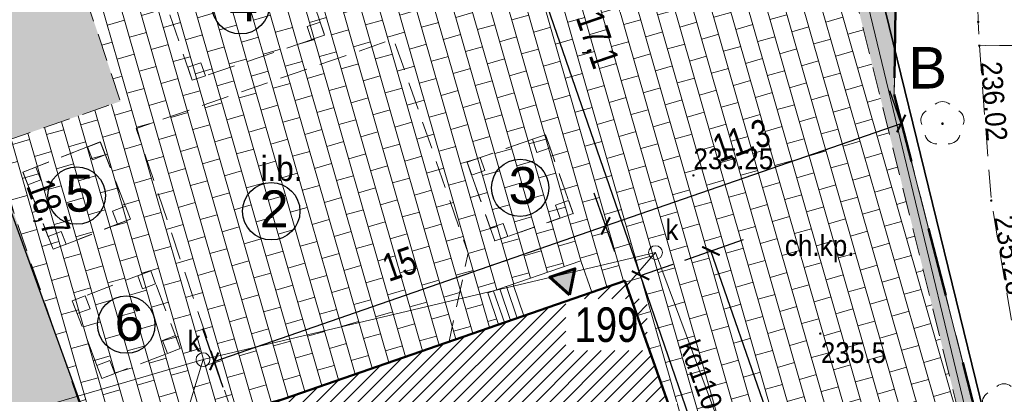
# Model space of a CAD drawing. Header units: metres. Extents: x 7529105 to 7529424, y 5515588 to 5515908.
# Tile 14 of 18: x 7529181 to 7529216, y 5515728 to 5515741. Entities that reach past the tile are written whole.
import ezdxf
from ezdxf.enums import TextEntityAlignment as Align

# ---------------------------------------------------------------- set-up
doc = ezdxf.new("R2010")
doc.units = ezdxf.units.M
doc.header["$MEASUREMENT"] = 0
for name, pattern in [('0.5_0.5', [1, 0.5, -0.5]), ('1', [0]), ('218-500', [1, 0.5, -0.5]), ('219-500', [0]), ('ACAD_ISO02W100', [15, 12, -3]), ('ib10_500', [1, 0.5, -0.5]), ('mz1.0_0.5', [1.5, 1, -0.5])]:
    doc.linetypes.add(name, pattern=pattern)
doc.layers.get('0').update_dxf_attribs({"color": 250, "linetype": 'CONTINUOUS', "lineweight": 5})
doc.layers.get('Defpoints').update_dxf_attribs({"linetype": 'CONTINUOUS'})
doc.layers.get('Defpoints').transparency = 0.5
doc.layers.add('-RAMKI', color=250, linetype='CONTINUOUS')
doc.layers.add('ogrodzenie trwałe (linia)', color=7, linetype='CONTINUOUS')
for name, color, linetype, lineweight in [('000_WYMIARY', 254, '1', 9), ('K-HATCH', 8, 'CONTINUOUS', 5), ('Zieleń', 82, 'CONTINUOUS', 15)]:
    doc.layers.add(name, color=color, linetype=linetype, lineweight=lineweight)
doc.layers.add('0Z_GRANICA OPRACOWANIA', color=7, linetype='ACAD_ISO02W100', lineweight=50, true_color=0xff7f7f)
for name, color, linetype, transparency in [('218-Granica użytku', 7, 'CONTINUOUS', 0.5), ('219-Linia granicy', 7, 'CONTINUOUS', 0.5), ('312-Budynek (powierzchnia)', 7, 'CONTINUOUS', 0.5), ('312-Numer ewidencyjny budynku', 7, 'CONTINUOUS', 0.5), ('chodnik (powierzchnia)', 7, 'CONTINUOUS', 0.5), ('chodnik (powierzchnia)-Atr17', 7, 'CONTINUOUS', 0.5), ('drzewo liściaste (punkt)', 7, 'CONTINUOUS', 0.5), ('inna budowla (powierzchnia)-Atr17', 7, 'CONTINUOUS', 0.5), ('przewód kanalizacyjny (linia)', 7, 'CONTINUOUS', 0.5), ('przewód kanalizacyjny (linia)-Atr1', 7, 'CONTINUOUS', 0.5), ('przewód telekomunikacyjny (linia)', 7, 'CONTINUOUS', 0.5), ('punkt wysokościowy naturalny', 7, 'CONTINUOUS', 0.5), ('punkt wysokościowy naturalny-Atr2', 7, 'CONTINUOUS', 0.5), ('punkt wysokościowy sztuczny', 7, 'CONTINUOUS', 0.5), ('punkt wysokościowy sztuczny-Atr2', 7, 'CONTINUOUS', 0.5), ('wiata (powierzchnia)', 7, 'CONTINUOUS', 0.5), ('wiata (powierzchnia) - symbol', 7, 'CONTINUOUS', 0.5), ('właz okrągły - siec kanalizacyjna (punkt)', 7, 'CONTINUOUS', 0.5), ('właz okrągły - siec kanalizacyjna (punkt)-Atr17', 7, 'CONTINUOUS', 0.5)]:
    doc.layers.add(name, color=color, linetype=linetype, transparency=transparency)
doc.layers.add('EUZPU_L_2', color=7, linetype='CONTINUOUS', lineweight=18, transparency=0.5)
doc.styles.add('ARIAL', font='arial.ttf')
doc.styles.get("Standard").update_dxf_attribs({"font": 'arial.ttf', "width": 0.75})
doc.linetypes.add('OGRODZENIE1', pattern='A,0.25,-0.1,[133,ltypeshp.shx,S=0.1,R=0,X=-0.1,Y=0],-0.1,1', length=1.45)
doc.dimstyles.new('ISO-25', dxfattribs={"dimtxt": 1, "dimasz": 0.5, "dimexe": 1.25, "dimexo": 0.625, "dimtad": 1, "dimdec": 1, "dimtxsty": 'Standard', "dimblk": 'ARCHTICK', "dimcen": 2.5, "dimadec": 0, "dimazin": 0, "dimtfac": 1, "dimtdec": 1, "dimtmove": 0, "dimatfit": 3, "dimfxl": 1, "dimfxlon": 1, "dimarcsym": 0})

# ---------------------------------------------------------------- blocks, each defined once
blk = doc.blocks.new('OP021')
at = {"linetype": 'Continuous', "lineweight": 13}
h = blk.add_hatch(color=0, dxfattribs=at)
edge = h.paths.add_edge_path()
edge.add_arc((0, 0), 0.05, 0, 360)
at = {"color": 0, "linetype": 'Continuous', "lineweight": 13}
for centre, start, end in [((0, 0.4), 49.272, 130.728), ((-0.38, 0.124), 121.308, 202.548), ((0.38, 0.124), 337.452, 58.692), ((-0.235, -0.324), 193.221, 274.871), ((0.235, -0.324), 265.129, 346.779)]:
    blk.add_arc(centre, 0.4, start, end, dxfattribs=at)
blk = doc.blocks.new('US22')
at = {"color": 0, "linetype": 'Continuous', "lineweight": 13}
blk.add_circle((0, 0), 0.25, dxfattribs=at)
blk = doc.blocks.new('IB10')
at = {"color": 0, "linetype": 'Continuous', "lineweight": 13}
for p, q in [((0, 0), (0, 0.5)), ((0, 0.5), (0.5, 0.5)), ((0.5, 0), (0.5, 0.5)), ((0, 0), (0.5, 0))]:
    blk.add_line(p, q, dxfattribs=at)
blk = doc.blocks.new('PW01')
at = {"linetype": 'Continuous', "lineweight": 13}
h = blk.add_hatch(color=0, dxfattribs=at)
edge = h.paths.add_edge_path()
edge.add_arc((0, 0), 0.045, 0, 360)
blk = doc.blocks.new('PW02')
at = {"linetype": 'Continuous', "lineweight": 13}
h = blk.add_hatch(color=0, dxfattribs=at)
edge = h.paths.add_edge_path()
edge.add_arc((0, 0), 0.045, 0, 360)
blk = doc.blocks.new('_ArchTick')
at = {"color": 0, "linetype": 'ByBlock', "const_width": 0.15}
blk.add_lwpolyline([(-0.5, -0.5), (0.5, 0.5)], dxfattribs=at)
blk = doc.blocks.new('*D39')
at = {"layer": '000_WYMIARY', "color": 0, "linetype": 'Continuous', "lineweight": -2, "transparency": 16777216}
for p, q in [((7529203.031, 5515732.197), (7529204.213, 5515732.604)), ((7529207.924, 5515718.004), (7529203.031, 5515732.197)), ((7529207.924, 5515718.004), (7529209.106, 5515718.411))]:
    blk.add_line(p, q, dxfattribs=at)
at = {"layer": 'Defpoints', "color": 0, "linetype": 'Continuous', "transparency": 16777216}
for p in [(7529202.46, 5515732), (7529203.031, 5515732.197), (7529207.42, 5515717.83)]:
    blk.add_point(p, dxfattribs=at)
at = {"layer": '000_WYMIARY', "color": 0, "linetype": 'Continuous', "lineweight": -2, "transparency": 16777216, "xscale": 0.5, "yscale": 0.5, "zscale": 0.5}
for p, rotation in [((7529203.031, 5515732.197), 109.0218249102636), ((7529207.924, 5515718.004), 289.0218249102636)]:
    blk.add_blockref('_ArchTick', p, dxfattribs=dict(at, rotation=rotation))
at = {"layer": '000_WYMIARY', "color": 0, "linetype": 'Continuous', "transparency": 16777216, "insert": (7529206.551, 5515725.47), "char_height": 1, "attachment_point": 5, "rotation": 289.0218}
blk.add_mtext('15', dxfattribs=at)
blk = doc.blocks.new('*D40')
at = {"layer": '000_WYMIARY', "color": 0, "linetype": 'Continuous', "lineweight": -2, "transparency": 16777216}
for p, q in [((7529197.446, 5515748.396), (7529196.265, 5515747.988)), ((7529203.031, 5515732.197), (7529197.446, 5515748.396)), ((7529203.031, 5515732.197), (7529204.213, 5515732.604))]:
    blk.add_line(p, q, dxfattribs=at)
at = {"layer": 'Defpoints', "color": 0, "linetype": 'Continuous', "transparency": 16777216}
for p in [(7529197.446, 5515748.396), (7529197.467, 5515748.403), (7529202.46, 5515732)]:
    blk.add_point(p, dxfattribs=at)
at = {"layer": '000_WYMIARY', "color": 0, "linetype": 'Continuous', "lineweight": -2, "transparency": 16777216, "xscale": 0.5, "yscale": 0.5, "zscale": 0.5}
for p, rotation in [((7529197.446, 5515748.396), 109.0218249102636), ((7529203.031, 5515732.197), 289.0218249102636)]:
    blk.add_blockref('_ArchTick', p, dxfattribs=dict(at, rotation=rotation))
at = {"layer": '000_WYMIARY', "color": 0, "linetype": 'Continuous', "transparency": 16777216, "insert": (7529201.398, 5515740.696), "char_height": 1, "attachment_point": 5, "rotation": 289.0218}
blk.add_mtext('17,1', dxfattribs=at)
blk = doc.blocks.new('*D46')
at = {"layer": '000_WYMIARY', "color": 0, "linetype": 'Continuous', "lineweight": -2, "transparency": 16777216}
for p, q in [((7529178.171, 5515743.337), (7529176.055, 5515742.57)), ((7529183.618, 5515725.39), (7529177.23, 5515742.996)), ((7529184.558, 5515725.731), (7529182.443, 5515724.964))]:
    blk.add_line(p, q, dxfattribs=at)
at = {"layer": 'Defpoints', "color": 0, "linetype": 'Continuous', "transparency": 16777216}
for p in [(7529180.302, 5515744.11), (7529177.23, 5515742.996), (7529188.33, 5515727.1)]:
    blk.add_point(p, dxfattribs=at)
at = {"layer": '000_WYMIARY', "color": 0, "linetype": 'Continuous', "lineweight": -2, "transparency": 16777216, "xscale": 0.5, "yscale": 0.5, "zscale": 0.5}
for p, rotation in [((7529177.23, 5515742.996), 109.9415271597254), ((7529183.618, 5515725.39), 289.9415271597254)]:
    blk.add_blockref('_ArchTick', p, dxfattribs=dict(at, rotation=rotation))
at = {"layer": '000_WYMIARY', "color": 0, "linetype": 'Continuous', "transparency": 16777216, "insert": (7529181.577, 5515734.611), "char_height": 1, "attachment_point": 5, "rotation": 289.9415}
blk.add_mtext('18,7', dxfattribs=at)
blk = doc.blocks.new('*D47')
at = {"layer": '000_WYMIARY', "color": 0, "linetype": 'Continuous', "lineweight": -2, "transparency": 16777216}
for p, q in [((7529204.627, 5515732.751), (7529206.753, 5515733.489)), ((7529213.655, 5515709.769), (7529205.572, 5515733.079)), ((7529212.71, 5515709.442), (7529214.836, 5515710.179))]:
    blk.add_line(p, q, dxfattribs=at)
at = {"layer": 'Defpoints', "color": 0, "linetype": 'Continuous', "transparency": 16777216}
for p in [(7529205.572, 5515733.079), (7529200.152, 5515731.2), (7529208.236, 5515707.89)]:
    blk.add_point(p, dxfattribs=at)
at = {"layer": '000_WYMIARY', "color": 0, "linetype": 'Continuous', "lineweight": -2, "transparency": 16777216, "xscale": 0.5, "yscale": 0.5, "zscale": 0.5}
for p, rotation in [((7529205.572, 5515733.079), 109.1255179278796), ((7529213.655, 5515709.769), 289.1255179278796)]:
    blk.add_blockref('_ArchTick', p, dxfattribs=dict(at, rotation=rotation))
at = {"layer": '000_WYMIARY', "color": 0, "linetype": 'Continuous', "transparency": 16777216, "insert": (7529210.771, 5515721.826), "char_height": 1, "attachment_point": 5, "rotation": 289.1255}
blk.add_mtext('24,7', dxfattribs=at)
blk = doc.blocks.new('*D48')
at = {"layer": '000_WYMIARY', "color": 0, "linetype": 'Continuous', "lineweight": -2, "transparency": 16777216}
for p, q in [((7529202.099, 5515733.042), (7529201.362, 5515735.168)), ((7529187.641, 5515729.087), (7529201.771, 5515733.987)), ((7529187.969, 5515728.142), (7529187.232, 5515730.268))]:
    blk.add_line(p, q, dxfattribs=at)
at = {"layer": 'Defpoints', "color": 0, "linetype": 'Continuous', "transparency": 16777216}
for p in [(7529201.771, 5515733.987), (7529202.46, 5515732), (7529188.33, 5515727.1)]:
    blk.add_point(p, dxfattribs=at)
at = {"layer": '000_WYMIARY', "color": 0, "linetype": 'Continuous', "lineweight": -2, "transparency": 16777216, "xscale": 0.5, "yscale": 0.5, "zscale": 0.5}
for p, rotation in [((7529201.771, 5515733.987), 19.1255179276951), ((7529187.641, 5515729.087), 199.1255179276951)]:
    blk.add_blockref('_ArchTick', p, dxfattribs=dict(at, rotation=rotation))
at = {"layer": '000_WYMIARY', "color": 0, "linetype": 'Continuous', "transparency": 16777216, "insert": (7529194.334, 5515732.61), "char_height": 1, "attachment_point": 5, "rotation": 19.1255}
blk.add_mtext('15', dxfattribs=at)
blk = doc.blocks.new('*D49')
at = {"layer": '000_WYMIARY', "color": 0, "linetype": 'Continuous', "lineweight": -2, "transparency": 16777216}
for p, q in [((7529212.44, 5515737.686), (7529212.03, 5515738.867)), ((7529201.771, 5515733.987), (7529212.44, 5515737.686)), ((7529202.099, 5515733.042), (7529201.362, 5515735.168))]:
    blk.add_line(p, q, dxfattribs=at)
at = {"layer": 'Defpoints', "color": 0, "linetype": 'Continuous', "transparency": 16777216}
for p in [(7529212.44, 5515737.686), (7529212.513, 5515737.476), (7529202.46, 5515732)]:
    blk.add_point(p, dxfattribs=at)
at = {"layer": '000_WYMIARY', "color": 0, "linetype": 'Continuous', "lineweight": -2, "transparency": 16777216, "xscale": 0.5, "yscale": 0.5, "zscale": 0.5}
for p, rotation in [((7529212.44, 5515737.686), 19.12551792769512), ((7529201.771, 5515733.987), 199.1255179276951)]:
    blk.add_blockref('_ArchTick', p, dxfattribs=dict(at, rotation=rotation))
at = {"layer": '000_WYMIARY', "color": 0, "linetype": 'Continuous', "transparency": 16777216, "insert": (7529206.704, 5515736.995), "char_height": 1, "attachment_point": 5, "rotation": 19.1255}
blk.add_mtext('11,3', dxfattribs=at)

msp = doc.modelspace()

# ---------------------------------------------------------------- hatches: boundary and pattern name
at = {"layer": 'EUZPU_L_2', "lineweight": 60, "transparency": 33554687}
h = msp.add_hatch(color=256, dxfattribs=at)
h.dxf.hatch_style = 1
h.paths.add_polyline_path([(7529200.471, 5515731.493), (7529200.662, 5515732.434), (7529199.752, 5515732.129)])
at = {"layer": 'K-HATCH', "lineweight": 9, "transparency": 33554559}
h = msp.add_hatch(dxfattribs=at)
h.set_pattern_fill('AR-B816', color=256, scale=0.08, angle=106)
h.set_pattern_definition([(106, (-554.1673, 106.9847), (-0.6152074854, -0.176407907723), []), (196, (-554.1673, 106.9847), (-0.438799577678, -0.791615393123), [0.64, -0.64])])
h.paths.add_polyline_path([(7529204.464, 5515750.761), (7529208.19, 5515751.68), (7529209.62, 5515745.88), (7529205.77, 5515744.93), (7529204.343, 5515750.72), (7529182.62, 5515743.4), (7529184.26, 5515738.49), (7529179.58, 5515736.87), (7529183.24, 5515726.22), (7529185.7, 5515727.07), (7529188.366, 5515719.752), (7529189.38, 5515720.121), (7529187.851, 5515724.14), (7529189.319, 5515724.674), (7529188.33, 5515727.1), (7529197.909, 5515730.422), (7529197.52, 5515731.56), (7529200.879, 5515732.719), (7529201.269, 5515731.589), (7529202.46, 5515732), (7529205.41, 5515723.66), (7529207.42, 5515717.83), (7529208.01, 5515718.05), (7529209.57, 5515713.58), (7529208.96, 5515713.36), (7529210.57, 5515708.69), (7529196.74, 5515703.95), (7529195.234, 5515708.116), (7529192.912, 5515707.274), (7529194.37, 5515703.27), (7529195.95, 5515702.34), (7529212.09, 5515707.87), (7529211.76, 5515708.78), (7529215.25, 5515710.28), (7529219.09, 5515711.44), (7529219.26, 5515711.7), (7529217.97, 5515716.78), (7529217.13, 5515716.68), (7529208.35, 5515752.07)])
at = {"layer": 'K-HATCH'}
h = msp.add_hatch(dxfattribs=at)
h.set_pattern_fill('ANSI31', color=256, scale=2.8)
h.set_pattern_definition([(45, (0, 0), (-0.247487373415, 0.247487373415), [])])
h.paths.add_polyline_path([(7529205.41, 5515723.66), (7529202.46, 5515732), (7529196.12, 5515729.802), (7529196.12, 5515729.8), (7529188.33, 5515727.1), (7529190.89, 5515720.37), (7529192.35, 5515720.9), (7529192.93, 5515719.34)])
h.paths.add_polyline_path([(7529192.921, 5515719.337), (7529196.73, 5515708.89), (7529207.219, 5515712.724), (7529205.67, 5515717.23), (7529207.42, 5515717.83), (7529205.41, 5515723.66)])
h.paths.add_polyline_path([(7529196.73, 5515708.89), (7529195.16, 5515708.32), (7529195.234, 5515708.116), (7529196.74, 5515703.95), (7529210.57, 5515708.69), (7529208.96, 5515713.36)])
h.paths.add_polyline_path([(7529200.338, 5515729.478), (7529203.267, 5515729.478), (7529203.267, 5515731.353), (7529200.338, 5515731.353)], flags=16)
h.paths.add_polyline_path([(7529196.128, 5515724.747), (7529198.413, 5515724.747), (7529198.413, 5515726.622), (7529196.128, 5515726.622)], flags=16)
h.paths.add_polyline_path([(7529199.604, 5515715.651), (7529201.263, 5515715.484), (7529201.766, 5515717.359), (7529200.106, 5515717.526)], flags=16)
h.paths.add_polyline_path([(7529196.897, 5515705.308), (7529200.062, 5515705.308), (7529200.062, 5515707.183), (7529196.897, 5515707.183)], flags=16)
h.paths.add_polyline_path([(7529202.688, 5515707.897), (7529204.33, 5515707.897), (7529204.33, 5515709.772), (7529202.688, 5515709.772)], flags=16)
at = {"layer": 'Zieleń', "linetype": 'Continuous', "true_color": 0x61993b}
h = msp.add_hatch(dxfattribs=at)
h.set_pattern_fill('GRASS', color=85, scale=1.2)
h.set_pattern_definition([(90, (0, 0), (-0.8485281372, 0.8485281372), [0.225, -1.4720562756]), (45, (0, 0), (-0.84852813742, 0.84852813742), [0.225, -0.975]), (135, (0, 0), (-0.84852813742, -0.84852813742), [0.225, -0.975])])
h.paths.add_polyline_path([(7529218.226, 5515715.785), (7529219.263, 5515711.7), (7529219.093, 5515711.44), (7529215.253, 5515710.28), (7529211.763, 5515708.78), (7529212.093, 5515707.87), (7529201.055, 5515704.088), (7529221.293, 5515709.48)])
h.paths.add_polyline_path([(7529188.213, 5515719.696), (7529188.846, 5515717.958), (7529185.548, 5515727.014)])
h.paths.add_polyline_path([(7529187.531, 5515717.478), (7529186.277, 5515720.917), (7529186.165, 5515723.509), (7529185.018, 5515726.831), (7529183.243, 5515726.22), (7529179.583, 5515736.87), (7529184.263, 5515738.49), (7529182.623, 5515743.4), (7529208.353, 5515752.07), (7529217.133, 5515716.68), (7529217.809, 5515716.76), (7529212.193, 5515738.74), (7529212.463, 5515756.83), (7529188.003, 5515752.29), (7529163.083, 5515745.65), (7529133.213, 5515736.25), (7529119.143, 5515734.9), (7529114.723, 5515734.14), (7529109.883, 5515734.15), (7529113.723, 5515728.51), (7529119.313, 5515716.77), (7529119.353, 5515713.09), (7529115.213, 5515700.04), (7529124.553, 5515688.72), (7529124.423, 5515686.72), (7529124.653, 5515685.8), (7529160.063, 5515693.95), (7529179.593, 5515698.37), (7529195.499, 5515702.608), (7529194.218, 5515703.214), (7529189.943, 5515714.951), (7529188.627, 5515714.472)])

# ---------------------------------------------------------------- linework, layer by layer
at = {"layer": '-RAMKI', "color": 18, "linetype": 'Continuous', "true_color": 0x000000}
for centre in [(7529188.595, 5515741.96), (7529198.685, 5515735.36), (7529182.68, 5515735.08), (7529189.701, 5515734.514), (7529184.47, 5515730.415)]:
    msp.add_circle(centre, 1.036, dxfattribs=at)
at = {"layer": '0Z_GRANICA OPRACOWANIA', "linetype": '0.5_0.5', "ltscale": 5}
msp.add_lwpolyline([(7529212.46, 5515756.83), (7529212.19, 5515738.74), (7529217.87, 5515716.51), (7529221.29, 5515709.48), (7529179.59, 5515698.37), (7529160.06, 5515693.95), (7529124.65, 5515685.8), (7529124.42, 5515686.72), (7529124.55, 5515688.72), (7529115.21, 5515700.04), (7529119.35, 5515713.09), (7529119.31, 5515716.77), (7529113.72, 5515728.51), (7529109.88, 5515734.15), (7529114.72, 5515734.14), (7529119.14, 5515734.9), (7529133.21, 5515736.25), (7529163.08, 5515745.65), (7529188, 5515752.29), (7529212.46, 5515756.83)], dxfattribs=at)
at = {"layer": '218-Granica użytku', "color": 7, "linetype": '218-500', "lineweight": 18, "flags": 128}
for points in [[(7529212.19, 5515738.74), (7529212.47, 5515755.33)], [(7529212.47, 5515755.33), (7529212.19, 5515738.74)], [(7529217.87, 5515716.51), (7529212.19, 5515738.74)], [(7529212.19, 5515738.74), (7529217.87, 5515716.51)]]:
    msp.add_lwpolyline(points, dxfattribs=at)
at = {"layer": '219-Linia granicy', "color": 7, "linetype": '219-500', "lineweight": 18, "flags": 128}
for points in [[(7529212.47, 5515755.33), (7529212.19, 5515738.74)], [(7529212.19, 5515738.74), (7529217.87, 5515716.51)]]:
    msp.add_lwpolyline(points, dxfattribs=at)
at = {"layer": '312-Budynek (powierzchnia)', "color": 7, "linetype": 'Continuous', "lineweight": 13, "flags": 128}
for points in [[(7529201.269, 5515731.589), (7529200.879, 5515732.719), (7529197.52, 5515731.56), (7529197.91, 5515730.42)], [(7529198.12, 5515730.49), (7529197.73, 5515731.63)], [(7529198.34, 5515730.57), (7529197.95, 5515731.71)], [(7529198.58, 5515730.65), (7529198.19, 5515731.79)], [(7529198.82, 5515730.73), (7529198.43, 5515731.87)]]:
    msp.add_lwpolyline(points, dxfattribs=at)
at = {"layer": '312-Budynek (powierzchnia)', "color": 7, "linetype": 'Continuous', "lineweight": 50, "transparency": 33554687, "flags": 128}
msp.add_lwpolyline([(7529205.41, 5515723.66), (7529202.46, 5515732), (7529188.33, 5515727.1), (7529190.89, 5515720.37)], dxfattribs=at)
at = {"layer": 'chodnik (powierzchnia)', "color": 7, "linetype": 'mz1.0_0.5', "lineweight": 18, "flags": 128}
for points in [[(7529215.26, 5515740.5), (7529216.8, 5515740.51), (7529216.85, 5515741.42), (7529216.53, 5515748.19), (7529216.8, 5515755.05), (7529216.38, 5515755.9), (7529215.23, 5515756.55), (7529215.01, 5515748.27), (7529215.22, 5515741.36)], [(7529215.26, 5515740.5), (7529215.69, 5515734.9), (7529216.58, 5515729.61), (7529218.45, 5515721.92), (7529220.04, 5515717.01), (7529220.34, 5515716.11), (7529221.88, 5515716.56), (7529219.93, 5515722.39), (7529218.08, 5515729.92), (7529217.26, 5515735.12), (7529216.8, 5515740.51)]]:
    msp.add_lwpolyline(points, close=True, dxfattribs=at)
at = {"layer": 'chodnik (powierzchnia)', "color": 7, "linetype": 'mz1.0_0.5', "lineweight": 18, "transparency": 33554687, "flags": 128}
for points in [[(7529179.58, 5515736.87), (7529183.24, 5515726.22), (7529185.7, 5515727.07), (7529194.37, 5515703.27), (7529195.95, 5515702.34), (7529212.09, 5515707.87), (7529211.76, 5515708.78), (7529215.25, 5515710.28), (7529219.09, 5515711.44), (7529219.26, 5515711.7), (7529217.97, 5515716.78), (7529217.13, 5515716.68), (7529208.35, 5515752.07), (7529182.62, 5515743.4), (7529184.26, 5515738.49)], [(7529186.85, 5515739.25), (7529185.56, 5515743.04), (7529190.34, 5515744.67), (7529191.63, 5515740.88)], [(7529188.33, 5515727.1), (7529184.83, 5515737.51), (7529194.12, 5515740.74), (7529196.81, 5515733), (7529196.12, 5515729.8)], [(7529197.77, 5515733.44), (7529196.77, 5515736.29), (7529199.6, 5515737.28), (7529200.6, 5515734.43)], [(7529181.83, 5515733.14), (7529180.74, 5515735.93), (7529183.53, 5515737.02), (7529184.62, 5515734.23)], [(7529182.52, 5515731.28), (7529183.59, 5515728.47), (7529186.42, 5515729.55), (7529185.35, 5515732.36)]]:
    msp.add_lwpolyline(points, close=True, dxfattribs=at)
at = {"layer": 'EUZPU_L_2', "lineweight": 60}
msp.add_lwpolyline([(7529200.471, 5515731.493), (7529200.662, 5515732.434), (7529199.752, 5515732.129)], close=True, dxfattribs=at)
at = {"layer": 'ogrodzenie trwałe (linia)', "color": 17, "linetype": 'OGRODZENIE1', "lineweight": 35, "true_color": 0x923e25, "flags": 128}
msp.add_lwpolyline([(7529183.87, 5515745.25), (7529185.66, 5515745.78), (7529209.02, 5515753.41), (7529217.97, 5515716.78)], dxfattribs=at)
at = {"layer": 'przewód kanalizacyjny (linia)', "color": 7, "linetype": 'Continuous', "lineweight": 18, "flags": 128}
for points in [[(7529205.47, 5515723.5), (7529206.93, 5515724), (7529203.57, 5515733.02), (7529187.24, 5515729.15), (7529144.71, 5515716.69), (7529139.92, 5515715.26)], [(7529203.57, 5515733.02), (7529202.52, 5515731.82)], [(7529187.24, 5515729.15), (7529186.54, 5515726.82), (7529189.72, 5515717.62), (7529193.53, 5515717.67)]]:
    msp.add_lwpolyline(points, dxfattribs=at)
at = {"layer": 'przewód telekomunikacyjny (linia)', "color": 7, "linetype": 'Continuous', "lineweight": 18, "flags": 128}
msp.add_lwpolyline([(7529209.44, 5515753.83), (7529208.82, 5515752.05), (7529218.72, 5515710.9)], dxfattribs=at)
at = {"layer": 'wiata (powierzchnia)', "color": 7, "linetype": 'ib10_500', "lineweight": 18, "transparency": 33554687, "flags": 128}
msp.add_lwpolyline([(7529199.6, 5515737.28), (7529196.77, 5515736.29), (7529197.77, 5515733.44), (7529200.6, 5515734.43)], close=True, dxfattribs=at)
at = {"layer": 'wiata (powierzchnia)', "color": 7, "linetype": 'ib10_500', "lineweight": 18, "flags": 128}
msp.add_lwpolyline([(7529181.83, 5515733.14), (7529184.62, 5515734.23), (7529183.53, 5515737.02), (7529180.74, 5515735.93)], close=True, dxfattribs=at)

# ---------------------------------------------------------------- block references
at = {"layer": 'drzewo liściaste (punkt)', "color": 7, "linetype": 'Continuous', "lineweight": 13}
for p in [(7529213.93, 5515737.68), (7529216.15, 5515727.48)]:
    msp.add_blockref('OP021', p, dxfattribs=at)
at = {"layer": 'punkt wysokościowy naturalny', "color": 7, "linetype": 'Continuous', "lineweight": 13, "rotation": 180}
msp.add_blockref('PW01', (7529209.52, 5515730.09), dxfattribs=at)
at = {"layer": 'punkt wysokościowy sztuczny', "color": 7, "linetype": 'Continuous', "lineweight": 13}
for p in [(7529215.22, 5515741.36), (7529215.26, 5515740.5), (7529204.94, 5515735.81), (7529215.69, 5515734.9)]:
    msp.add_blockref('PW02', p, dxfattribs=at)
at = {"layer": 'wiata (powierzchnia) - symbol', "color": 7, "linetype": 'Continuous', "lineweight": 18}
for p, rotation in [((7529191.63, 5515740.88), 108.797), ((7529186.85, 5515739.25), 18.83), ((7529185.35, 5515732.36), 200.888), ((7529182.52, 5515731.28), 290.846), ((7529186.42, 5515729.55), 110.846), ((7529183.59, 5515728.47), 20.888)]:
    msp.add_blockref('IB10', p, dxfattribs=dict(at, rotation=rotation))
at = {"layer": 'wiata (powierzchnia) - symbol', "color": 7, "linetype": 'Continuous', "lineweight": 18, "transparency": 33554687}
for p, rotation in [((7529199.6, 5515737.28), 199.281), ((7529183.53, 5515737.02), 201.34), ((7529196.77, 5515736.29), 289.335), ((7529180.74, 5515735.93), 291.34), ((7529200.6, 5515734.43), 109.335), ((7529184.62, 5515734.23), 111.34), ((7529197.77, 5515733.44), 19.281), ((7529181.83, 5515733.14), 21.34)]:
    msp.add_blockref('IB10', p, dxfattribs=dict(at, rotation=rotation))
at = {"layer": 'właz okrągły - siec kanalizacyjna (punkt)', "color": 7, "linetype": 'Continuous', "lineweight": 18}
for p in [(7529203.57, 5515733.02), (7529187.24, 5515729.15)]:
    msp.add_blockref('US22', p, dxfattribs=at)

# ---------------------------------------------------------------- texts
at = {"layer": '-RAMKI', "color": 18, "linetype": 'Continuous', "lineweight": 30, "true_color": 0x000000, "char_height": 1.335, "attachment_point": 1, "style": 'ARIAL'}
for s, insert in [('4', (7529188.181, 5515742.714)), ('5', (7529182.266, 5515735.834)), ('3', (7529198.271, 5515736.114)), ('2', (7529189.287, 5515735.268)), ('6', (7529184.056, 5515731.169))]:
    msp.add_mtext_dynamic_manual_height_columns(s, width=3.50806, gutter_width=0.111, heights=[0], dxfattribs=dict(at, insert=insert))
at = {"layer": '0Z_GRANICA OPRACOWANIA', "insert": (7529212.697, 5515740.452), "char_height": 1.5, "attachment_point": 1, "style": 'ARIAL'}
msp.add_mtext_dynamic_manual_height_columns('B', width=16.93315, gutter_width=0.111, heights=[0], dxfattribs=at)
at = {"layer": '312-Numer ewidencyjny budynku', "color": 7, "linetype": 'Continuous', "lineweight": 13, "width": 0.79}
msp.add_text('199', height=1.25, dxfattribs=at).set_placement((7529200.65, 5515729.79))
at = {"layer": 'chodnik (powierzchnia)-Atr17', "color": 7, "width": 0.9}
msp.add_text('ch.kp.', height=0.75, dxfattribs=at).set_placement((7529208.24, 5515732.9))
msp.add_text('ch.kp.', height=0.75, dxfattribs=at).set_placement((7529208.24, 5515732.9))
msp.add_text('ch.kp.', height=0.75, dxfattribs=at).set_placement((7529208.24, 5515732.9))
msp.add_text('ch.kp.', height=0.75, dxfattribs=at).set_placement((7529208.24, 5515732.9))
msp.add_text('ch.kp.', height=0.75, dxfattribs=at).set_placement((7529208.24, 5515732.9))
msp.add_text('ch.kp.', height=0.75, dxfattribs=at).set_placement((7529208.24, 5515732.9))
at = {"layer": 'inna budowla (powierzchnia)-Atr17', "color": 7, "width": 0.9}
msp.add_text('i.b.', height=0.9, dxfattribs=at).set_placement((7529189.32, 5515735.61))
at = {"layer": 'przewód kanalizacyjny (linia)-Atr1', "color": 7, "width": 0.9}
msp.add_text('kd110', height=0.75, rotation=-69.569, dxfattribs=at).set_placement((7529204.77, 5515729.81), align=Align.MIDDLE_LEFT)
at = {"layer": 'punkt wysokościowy naturalny-Atr2', "color": 7, "width": 0.9}
msp.add_text('235.5', height=0.75, dxfattribs=at).set_placement((7529209.54, 5515729.03))
at = {"layer": 'punkt wysokościowy sztuczny-Atr2', "color": 7, "width": 0.9}
for s, rotation, p in [('236.02', 274.391, (7529215.31, 5515739.9)), ('235.28', 279.55, (7529215.79, 5515734.29))]:
    msp.add_text(s, height=0.75, rotation=rotation, dxfattribs=at).set_placement(p)
msp.add_text('235.25', height=0.75, dxfattribs=at).set_placement((7529204.94, 5515735.81), align=Align.BOTTOM_LEFT)
at = {"layer": 'właz okrągły - siec kanalizacyjna (punkt)-Atr17', "color": 7, "width": 0.9}
msp.add_text('k', height=0.75, dxfattribs=at).set_placement((7529203.93, 5515733.47))
msp.add_text('k', height=0.75, dxfattribs=at).set_placement((7529187.15, 5515729.44), align=Align.RIGHT)

# ---------------------------------------------------------------- dimensions: what is measured, and where the dimension line sits
at = {"layer": '000_WYMIARY', "linetype": 'Continuous'}
for base, p1, p2, angle, picture, middle in [((7529197.446, 5515748.396), (7529202.46, 5515732), (7529197.467, 5515748.403), 289.0218, '*D40', (7529201.398, 5515740.696)), ((7529177.23, 5515742.996), (7529188.33, 5515727.1), (7529180.302, 5515744.11), 109.9415, '*D46', (7529181.577, 5515734.611)), ((7529212.44, 5515737.686), (7529202.46, 5515732), (7529212.513, 5515737.476), 199.1255, '*D49', (7529206.704, 5515736.995)), ((7529203.031, 5515732.197), (7529207.42, 5515717.83), (7529202.46, 5515732), 289.0218, '*D39', (7529206.551, 5515725.47))]:
    dim = msp.add_linear_dim(base=base, p1=p1, p2=p2, angle=angle, dimstyle='ISO-25', override={"dimtmove": 1}, dxfattribs=at)
    dim.commit()
    dim.dimension.update_dxf_attribs({"geometry": picture, "text_midpoint": middle})
for p1, p2, distance, picture, middle in [((7529188.33, 5515727.1), (7529202.46, 5515732), 2.103, '*D48', (7529194.334, 5515732.61)), ((7529208.236, 5515707.89), (7529200.152, 5515731.2), -5.736, '*D47', (7529210.771, 5515721.826))]:
    dim = msp.add_aligned_dim(p1=p1, p2=p2, distance=distance, dimstyle='ISO-25', dxfattribs=at)
    dim.commit()
    dim.dimension.update_dxf_attribs({"geometry": picture, "text_midpoint": middle})

doc.saveas('drawing.dxf')
